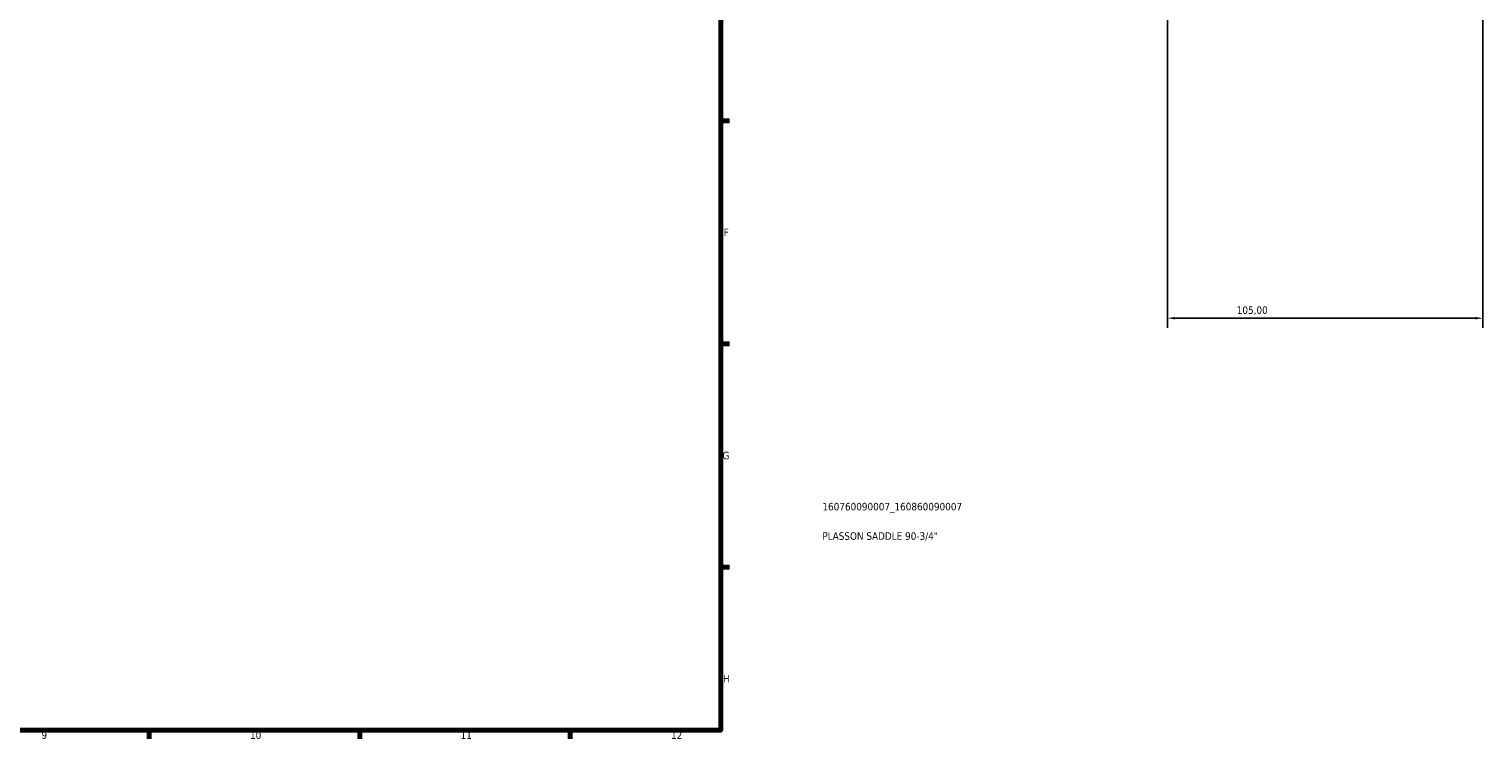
# Model space of a CAD drawing. Header units: millimetres. Extents: x 0 to 1136, y -20 to 1083.
# Tile 5 of 6: x 591 to 1075, y 17 to 253. Entities that reach past the tile are written whole.
import ezdxf

# ---------------------------------------------------------------- set-up
doc = ezdxf.new("R2010")
doc.units = ezdxf.units.MM
for name, color, linetype, lineweight in [('Border (ISO)', 7, 'Continuous', 70), ('Dimension (ISO)', 7, 'Continuous', 25), ('Title (ISO)', 7, 'Continuous', 50)]:
    doc.layers.add(name, color=color, linetype=linetype, lineweight=lineweight)
doc.styles.add('Note Text (ISO)', font='tahoma.ttf')
doc.dimstyles.new('Default (ISO)', dxfattribs={"dimtxt": 2.5, "dimasz": 2.5, "dimexe": 3.175, "dimexo": 0, "dimgap": 0.762, "dimtad": 1, "dimrnd": 1e-08, "dimzin": 0, "dimtxsty": 'Note Text (ISO)', "dimcen": 0.09, "dimdle": 10, "dimclrd": 256, "dimclre": 256, "dimclrt": 232, "dimazin": 0, "dimtfac": 1.40208, "dimtmove": 0, "dimatfit": 3, "dimfxl": 1, "dimtolj": 1, "dimtzin": 0, "dimlwd": -1, "dimlwe": -1, "dimarcsym": 0})

# ---------------------------------------------------------------- blocks, each defined once
blk = doc.blocks.new('Borders Default Border')
at = {"layer": 'Border (ISO)'}
for p, q in [((821, 222.75), (823.9, 222.75)), ((821, 148.5), (823.9, 148.5)), ((821, 74.25), (823.9, 74.25)), ((630.75, 20), (630.75, 17.1)), ((700.83, 20), (700.83, 17.1)), ((770.92, 20), (770.92, 17.1))]:
    blk.add_line(p, q, dxfattribs=at)
at = {"layer": 'Border (ISO)', "flags": 128}
blk.add_lwpolyline([(20, 20), (20, 574), (821, 574), (821, 20), (20, 20)], dxfattribs=at)
at = {"layer": 'Border (ISO)', "color": 232, "true_color": 0xca0064, "char_height": 2.5, "attachment_point": 7, "style": 'Note Text (ISO)'}
for s, insert in [('F', (822, 184.38)), ('G', (821.61, 110.08)), ('H', (821.74, 35.88)), ('9', (594.88, 17.05)), ('10', (664.29, 17.05)), ('11', (734.37, 17.1)), ('12', (804.46, 17.1))]:
    blk.add_mtext(s, dxfattribs=dict(at, insert=insert))
blk = doc.blocks.new('Title Blocks ISO')
at = {"layer": 'Title (ISO)', "color": 232, "true_color": 0xca0064, "style": 'Note Text (ISO)'}
for tag, p in [('PART_NUMBER_001', (33.84, 73.13)), ('DESCRIPTION_001', (33.84, 63.34))]:
    blk.add_attdef(tag, p, '', height=2.5, dxfattribs=at)
blk = doc.blocks.new('*D8')
at = {"layer": 'Defpoints', "color": 0, "transparency": 16777216}
for p in [(969.73, 317.13), (1074.73, 317.13), (969.73, 157.06)]:
    blk.add_point(p, dxfattribs=at)
at = {"layer": 'Dimension (ISO)', "transparency": 16777216}
for p, q in [((969.73, 317.13), (969.73, 153.89)), ((1074.73, 317.13), (1074.73, 153.89)), ((1072.23, 157.06), (972.23, 157.06))]:
    blk.add_line(p, q, dxfattribs=at)
for points in [[(972.23, 157.48), (972.23, 156.65), (969.73, 157.06)], [(1072.23, 157.48), (1072.23, 156.65), (1074.73, 157.06)]]:
    blk.add_solid(points, dxfattribs=at)
at = {"layer": 'Dimension (ISO)', "color": 232, "true_color": 0xca0064, "transparency": 16777216, "insert": (992.78, 161), "char_height": 2.5, "attachment_point": 1, "style": 'Note Text (ISO)'}
blk.add_mtext('\\A1;105,00', dxfattribs=at)

msp = doc.modelspace()

# ---------------------------------------------------------------- block references
msp.add_blockref('Borders Default Border', (0, 0))
msp.add_blockref('Title Blocks ISO', (821, 20)).add_auto_attribs({'PART_NUMBER_001': '160760090007_160860090007', 'DESCRIPTION_001': 'PLASSON SADDLE 90-3/4"'})

# ---------------------------------------------------------------- dimensions: what is measured, and where the dimension line sits
at = {"layer": 'Dimension (ISO)'}
dim = msp.add_linear_dim(base=(969.73, 157.062), p1=(1074.73, 317.127), p2=(969.73, 317.127), dimstyle='Default (ISO)', override={"dimdec": 2, "dimtp": 0, "dimtm": 0, "dimtdec": 2, "dimtofl": 0, "dimatfit": 1}, dxfattribs=at)
dim.commit()
dim.dimension.update_dxf_attribs({"geometry": '*D8', "text_midpoint": (997.73, 157.062), "dimtype": 160})

doc.saveas('drawing.dxf')
